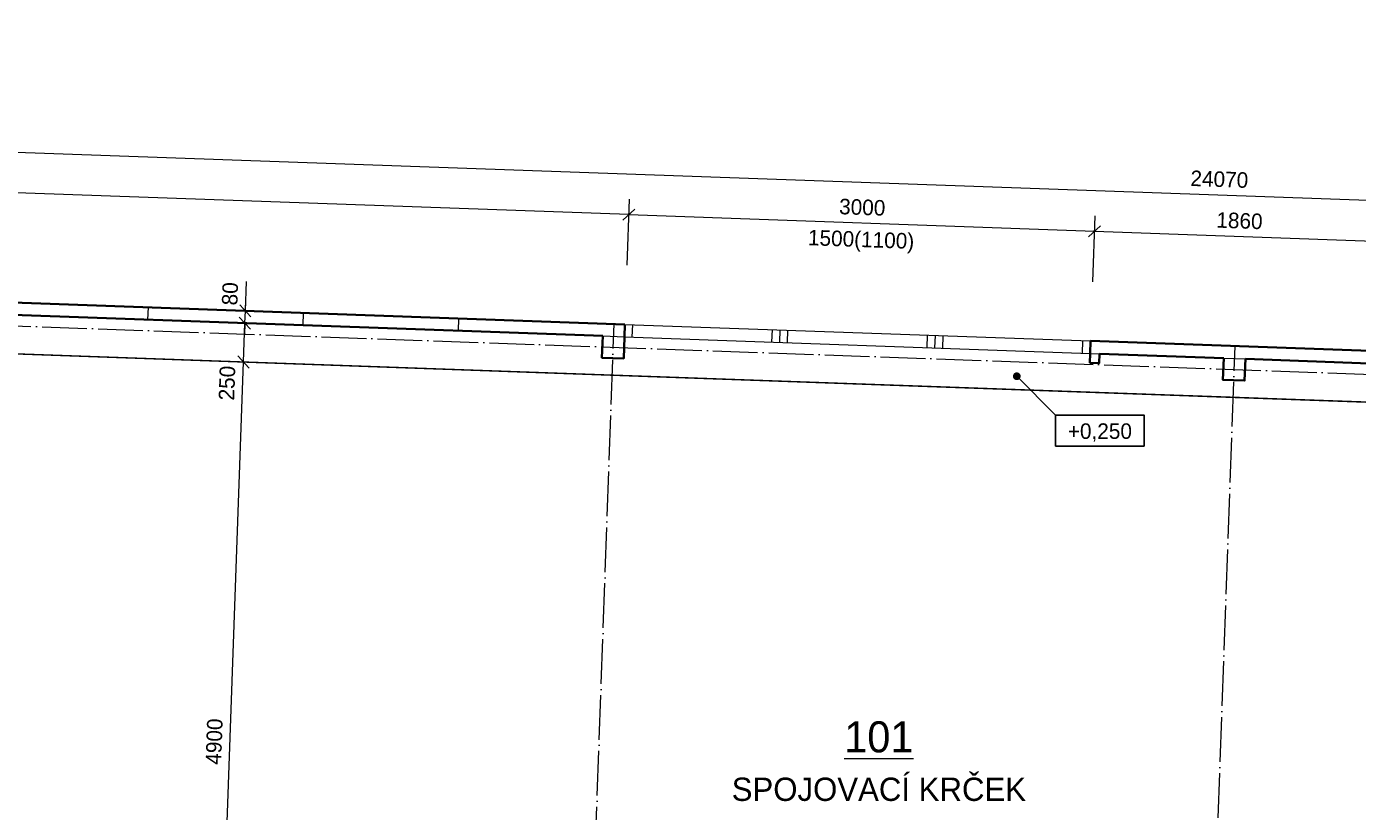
# Model space of a CAD drawing. Header units: millimetres. Extents: x -291499 to 405099, y -171163 to 417446.
# Tile 44 of 256: x -86463 to -77896, y 54504 to 59558. Entities that reach past the tile are written whole.
import ezdxf
from ezdxf.enums import TextEntityAlignment as Align

# ---------------------------------------------------------------- set-up
doc = ezdxf.new("R2010")
doc.units = ezdxf.units.MM
doc.header["$LTSCALE"] = 12
doc.header["$PDMODE"] = 35
doc.header["$PDSIZE"] = -4
doc.linetypes.add('ACAD_ISO04W100', pattern=[30, 24, -3, 0, -3])
for name, color, linetype, lineweight in [('koty', 6, 'Continuous', 9), ('tenka', 6, 'Continuous', 9), ('text', 6, 'Continuous', 9), ('tlusta', 7, 'Continuous', 15), ('velmi_tlusta', 4, 'Continuous', 35)]:
    doc.layers.add(name, color=color, linetype=linetype, lineweight=lineweight)
doc.layers.add('netisk', color=30, linetype='Continuous', plot=False)
doc.layers.add('vyskove koty', color=6, linetype='Continuous')
doc.styles.add('laplan', font='txt', dxfattribs={"height": 2})
doc.styles.add('laplan bold', font='txt', dxfattribs={"height": 2})
doc.styles.add('laplan N', font='txt')
doc.styles.add('pivovarska', font='txt')
doc.dimstyles.new('laplan', dxfattribs={"dimscale": 0, "dimtxt": 2, "dimasz": 1.5, "dimexe": 2, "dimexo": 0, "dimgap": 1, "dimtad": 1, "dimdec": 0, "dimrnd": 5, "dimzin": 1, "dimtxsty": 'laplan', "dimblk": 'OBLIQUE', "dimcen": 2, "dimclrd": 256, "dimclre": 256, "dimclrt": 256, "dimadec": 0, "dimazin": 0, "dimtfac": 1, "dimtdec": 0, "dimtmove": 1, "dimatfit": 2, "dimfxl": 6.5, "dimfxlon": 1, "dimtfill": 1, "dimlwd": 13, "dimlwe": -1, "dimarcsym": 0})

# ---------------------------------------------------------------- blocks, each defined once
blk = doc.blocks.new('_OBLIQUE')
at = {"color": 0, "linetype": 'ByBlock'}
blk.add_line((-0.5, -0.5), (0.5, 0.5), dxfattribs=at)
blk = doc.blocks.new('*D1249')
at = {"layer": 'Defpoints', "color": 0, "transparency": 16777216}
for p in [(-79588.1, 58239.6), (-82611.5, 57638.5), (-79613.4, 57533.2)]:
    blk.add_point(p, dxfattribs=at)
at = {"layer": 'koty', "transparency": 16777216}
for p, q in [((-82597.8, 58022), (-82582.6, 58446.7)), ((-79599.7, 57914.8), (-79584.6, 58339.6))]:
    blk.add_line(p, q, dxfattribs=at)
at = {"layer": 'koty', "lineweight": 13, "transparency": 16777216}
blk.add_line((-82586.2, 58346.8), (-79588.1, 58239.6), dxfattribs=at)
at = {"layer": 'koty', "lineweight": 13, "transparency": 16777216, "xscale": 75, "yscale": 75, "zscale": 75}
for p, rotation in [((-82586.2, 58346.8), 177.9539077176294), ((-79588.1, 58239.6), 357.9539077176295)]:
    blk.add_blockref('_OBLIQUE', p, dxfattribs=dict(at, rotation=rotation))
at = {"layer": 'koty', "transparency": 16777216, "char_height": 100, "attachment_point": 5, "rotation": 357.95391, "style": 'laplan', "bg_fill": 3, "box_fill_scale": 1.1, "bg_fill_color": 256, "bg_fill_true_color": 13158600, "bg_fill_transparency": 0}
for s, insert in [('3000', (-81083.6, 58394.1)), ('1500(1100)', (-81091.5, 58173))]:
    blk.add_mtext(s, dxfattribs=dict(at, insert=insert))
blk = doc.blocks.new('*D1250')
at = {"layer": 'Defpoints', "color": 0, "transparency": 16777216}
for p in [(-77729.3, 58173.2), (-79613.4, 57533.2), (-77754.6, 57466.8)]:
    blk.add_point(p, dxfattribs=at)
at = {"layer": 'koty', "transparency": 16777216}
for p, q in [((-79599.7, 57914.8), (-79584.6, 58339.6)), ((-77740.9, 57848.4), (-77725.7, 58273.2))]:
    blk.add_line(p, q, dxfattribs=at)
at = {"layer": 'koty', "lineweight": 13, "transparency": 16777216}
blk.add_line((-79588.1, 58239.6), (-77729.3, 58173.2), dxfattribs=at)
at = {"layer": 'koty', "lineweight": 13, "transparency": 16777216, "xscale": 75, "yscale": 75, "zscale": 75}
for p, rotation in [((-79588.1, 58239.6), 177.9539077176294), ((-77729.3, 58173.2), 357.9539077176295)]:
    blk.add_blockref('_OBLIQUE', p, dxfattribs=dict(at, rotation=rotation))
at = {"layer": 'koty', "transparency": 16777216, "insert": (-78655.1, 58307.4), "char_height": 100, "attachment_point": 5, "rotation": 357.95391, "style": 'laplan', "bg_fill": 3, "box_fill_scale": 1.1, "bg_fill_color": 256, "bg_fill_true_color": 13158600, "bg_fill_transparency": 0}
blk.add_mtext('1860', dxfattribs=at)
blk = doc.blocks.new('*D1247')
at = {"layer": 'Defpoints', "color": 0, "transparency": 16777216}
for p in [(-90824.2, 58641.1), (-90849.5, 57934.6), (-82611.5, 57638.5)]:
    blk.add_point(p, dxfattribs=at)
at = {"layer": 'koty', "transparency": 16777216}
for p, q in [((-90835.8, 58316.3), (-90820.7, 58741)), ((-82597.8, 58022), (-82582.6, 58446.7))]:
    blk.add_line(p, q, dxfattribs=at)
at = {"layer": 'koty', "lineweight": 13, "transparency": 16777216}
blk.add_line((-82586.2, 58346.8), (-90824.2, 58641.1), dxfattribs=at)
at = {"layer": 'koty', "lineweight": 13, "transparency": 16777216, "xscale": 75, "yscale": 75, "zscale": 75}
for p, rotation in [((-90824.2, 58641.1), 177.9539077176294), ((-82586.2, 58346.8), 357.9539077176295)]:
    blk.add_blockref('_OBLIQUE', p, dxfattribs=dict(at, rotation=rotation))
at = {"layer": 'koty', "transparency": 16777216, "insert": (-86701.6, 58594.9), "char_height": 100, "attachment_point": 5, "rotation": 357.95391, "style": 'laplan', "bg_fill": 3, "box_fill_scale": 1.1, "bg_fill_color": 256, "bg_fill_true_color": 13158600, "bg_fill_transparency": 0}
blk.add_mtext('8245', dxfattribs=at)
blk = doc.blocks.new('*D1248')
at = {"layer": 'Defpoints', "color": 0, "transparency": 16777216}
for p in [(-66762, 58043.9), (-90849.5, 57934.6), (-66796.6, 57075.3)]:
    blk.add_point(p, dxfattribs=at)
at = {"layer": 'koty', "transparency": 16777216}
for p, q in [((-90826.5, 58578.4), (-90811.3, 59003.1)), ((-66773.6, 57719.1), (-66758.4, 58143.8))]:
    blk.add_line(p, q, dxfattribs=at)
at = {"layer": 'koty', "lineweight": 13, "transparency": 16777216}
blk.add_line((-90814.9, 58903.2), (-66762, 58043.9), dxfattribs=at)
at = {"layer": 'koty', "lineweight": 13, "transparency": 16777216, "xscale": 75, "yscale": 75, "zscale": 75}
for p, rotation in [((-90814.9, 58903.2), 177.9539077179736), ((-66762, 58043.9), 357.9539077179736)]:
    blk.add_blockref('_OBLIQUE', p, dxfattribs=dict(at, rotation=rotation))
at = {"layer": 'koty', "lineweight": 35, "transparency": 16777216, "insert": (-78784.8, 58574.5), "char_height": 100, "attachment_point": 5, "rotation": 357.95391, "style": 'laplan', "bg_fill": 3, "box_fill_scale": 1.1, "bg_fill_color": 256, "bg_fill_true_color": 13158600, "bg_fill_transparency": 0}
blk.add_mtext('24070', dxfattribs=at)
blk = doc.blocks.new('*D1253')
at = {"layer": 'Defpoints', "color": 0, "transparency": 16777216}
for p in [(-90849.5, 61434.6), (-90596.4, 58072.8), (-90849.5, 57934.6), (-90849.5, 57934.6), (-82611.5, 57640.3)]:
    blk.add_point(p, dxfattribs=at)
at = {"layer": 'koty', "lineweight": 13, "transparency": 16777216}
blk.add_arc((-90849.5, 57934.6), 288.4, 357.95391, 90, dxfattribs=at)
at = {"layer": 'koty', "lineweight": 13, "transparency": 16777216, "xscale": 75, "yscale": 75, "zscale": 75}
for p, rotation in [((-90849.5, 58223), 179.9999999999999), ((-90561.3, 57924.3), 267.9539077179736)]:
    blk.add_blockref('_OBLIQUE', p, dxfattribs=dict(at, rotation=rotation))
at = {"layer": 'koty', "transparency": 16777216, "insert": (-90569.2, 58205), "char_height": 100, "attachment_point": 5, "rotation": 313.97695, "style": 'laplan', "bg_fill": 3, "box_fill_scale": 1.1, "bg_fill_color": 256, "bg_fill_true_color": 13158600, "bg_fill_transparency": 0}
blk.add_mtext('92°', dxfattribs=at)
blk = doc.blocks.new('*D1263')
at = {"layer": 'Defpoints', "color": 0, "transparency": 16777216}
for p in [(-85066.8, 57397.8), (-83379, 57337.5), (-84697, 52481.4)]:
    blk.add_point(p, dxfattribs=at)
at = {"layer": 'koty', "transparency": 16777216}
for p, q in [((-84742, 57386.2), (-85166.7, 57401.4)), ((-84917, 52489.3), (-85341.7, 52504.5))]:
    blk.add_line(p, q, dxfattribs=at)
at = {"layer": 'koty', "lineweight": 13, "transparency": 16777216}
blk.add_line((-85241.8, 52500.9), (-85066.8, 57397.8), dxfattribs=at)
at = {"layer": 'koty', "lineweight": 13, "transparency": 16777216, "xscale": 75, "yscale": 75, "zscale": 75}
for p, rotation in [((-85066.8, 57397.8), 87.95390771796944), ((-85241.8, 52500.9), 267.9539077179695)]:
    blk.add_blockref('_OBLIQUE', p, dxfattribs=dict(at, rotation=rotation))
at = {"layer": 'koty', "transparency": 16777216, "insert": (-85255.3, 54953), "char_height": 100, "attachment_point": 5, "rotation": 87.95391, "style": 'laplan', "bg_fill": 3, "box_fill_scale": 1.1, "bg_fill_color": 256, "bg_fill_true_color": 13158600, "bg_fill_transparency": 0}
blk.add_mtext('4900', dxfattribs=at)
blk = doc.blocks.new('*D1264')
at = {"layer": 'Defpoints', "color": 0, "transparency": 16777216}
for p in [(-85057.9, 57647.6), (-82754.2, 57565.3), (-83379, 57337.5)]:
    blk.add_point(p, dxfattribs=at)
at = {"layer": 'koty', "transparency": 16777216}
for p, q in [((-84733.1, 57636), (-85157.8, 57651.2)), ((-84742, 57386.2), (-85166.7, 57401.4))]:
    blk.add_line(p, q, dxfattribs=at)
at = {"layer": 'koty', "lineweight": 13, "transparency": 16777216}
blk.add_line((-85066.8, 57397.8), (-85057.9, 57647.6), dxfattribs=at)
at = {"layer": 'koty', "lineweight": 13, "transparency": 16777216, "xscale": 75, "yscale": 75, "zscale": 75, "rotation": 87.95390771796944}
blk.add_blockref('_OBLIQUE', (-85057.9, 57647.6), dxfattribs=at)
at = {"layer": 'koty', "transparency": 16777216, "insert": (-85172.7, 57261.9), "char_height": 100, "attachment_point": 5, "rotation": 87.95391, "style": 'laplan', "bg_fill": 3, "box_fill_scale": 1.1, "bg_fill_color": 256, "bg_fill_true_color": 13158600, "bg_fill_transparency": 0}
blk.add_mtext('250', dxfattribs=at)
at = {"layer": 'koty', "lineweight": 13, "transparency": 16777216, "xscale": 75, "yscale": 75, "zscale": 75, "rotation": 267.9539077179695}
blk.add_blockref('_OBLIQUE', (-85066.8, 57397.8), dxfattribs=at)
blk = doc.blocks.new('*D1265')
at = {"layer": 'Defpoints', "color": 0, "transparency": 16777216}
for p in [(-85055, 57727.6), (-82611.5, 57640.3), (-82754.2, 57565.3)]:
    blk.add_point(p, dxfattribs=at)
at = {"layer": 'koty', "lineweight": 13, "transparency": 16777216}
for p, q in [((-85055, 57727.6), (-85052.3, 57802.5)), ((-85057.9, 57647.6), (-85055, 57727.6)), ((-85057.9, 57647.6), (-85060.6, 57572.7))]:
    blk.add_line(p, q, dxfattribs=at)
at = {"layer": 'koty', "transparency": 16777216}
for p, q in [((-84730.2, 57716), (-85155, 57731.1)), ((-84733.1, 57636), (-85157.8, 57651.2))]:
    blk.add_line(p, q, dxfattribs=at)
at = {"layer": 'koty', "lineweight": 13, "transparency": 16777216, "xscale": 75, "yscale": 75, "zscale": 75, "rotation": 87.95390771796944}
blk.add_blockref('_OBLIQUE', (-85057.9, 57647.6), dxfattribs=at)
at = {"layer": 'koty', "transparency": 16777216, "insert": (-85153.4, 57837.2), "char_height": 100, "attachment_point": 5, "rotation": 87.95391, "style": 'laplan', "bg_fill": 3, "box_fill_scale": 1.1, "bg_fill_color": 256, "bg_fill_true_color": 13158600, "bg_fill_transparency": 0}
blk.add_mtext('80', dxfattribs=at)
at = {"layer": 'koty', "lineweight": 13, "transparency": 16777216, "xscale": 75, "yscale": 75, "zscale": 75, "rotation": 267.9539077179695}
blk.add_blockref('_OBLIQUE', (-85055, 57727.6), dxfattribs=at)
blk = doc.blocks.new('*U1313')
at = {"layer": 'vyskove koty', "linetype": 'ByBlock', "transparency": 16777216}
blk.add_line((-10.7, 7), (-5.7, 2), dxfattribs=at)
at = {"layer": 'vyskove koty', "linetype": 'ByBlock', "ltscale": 200, "transparency": 16777216, "const_width": 0.5}
blk.add_lwpolyline([(-10.7, 7.25, 1), (-10.7, 6.75, 1)], format="xyb", close=True, dxfattribs=at)
at = {"layer": 'vyskove koty', "linetype": 'ByBlock', "transparency": 16777216}
blk.add_lwpolyline([(-5.7, -2), (5.7, -2), (5.7, 2), (-5.7, 2)], close=True, dxfattribs=at)
at = {"layer": 'vyskove koty', "linetype": 'ByBlock', "transparency": 16777216, "style": 'pivovarska'}
for tag, p in [('VYSKA', (0, -0.24)), ('VYSKA_POPIS1', (0, -4.04)), ('VYSKA_POPIS2', (0.2, -7.54)), ('VYSKA_POPIS3', (0.2, -11.04))]:
    blk.add_attdef(tag, text='', height=2, dxfattribs=at).set_placement(p, align=Align.MIDDLE)

msp = doc.modelspace()

# ---------------------------------------------------------------- linework, layer by layer
at = {"layer": 'netisk'}
msp.add_lwpolyline([(-93919.5, 58047.9), (-93919.5, 52157.9), (-92720.8, 52178.4), (-91525.3, 52198.8), (-91534.3, 52725.7), (-66796.6, 51835.2), (-66796.6, 56745.1), (-91169.5, 57615.8), (-91169.5, 57827.9), (-93919.5, 57827.9)], close=True, dxfattribs=at)
at = {"layer": 'tenka', "linetype": 'ACAD_ISO04W100'}
for p, q in [((-85682.4, 57669.9), (-85679.5, 57749.9)), ((-84683, 57634.2), (-84680.1, 57714.2)), ((-83683.6, 57598.5), (-83680.8, 57678.5))]:
    msp.add_line(p, q, dxfattribs=at)
at = {"layer": 'tlusta', "linetype": 'ACAD_ISO04W100'}
for p, q in [((-90681.7, 57778.5), (-66926.8, 56929.8)), ((-82879.9, 52086.3), (-82681.4, 57642.8)), ((-78882.5, 51943.5), (-78684, 57500))]:
    msp.add_line(p, q, dxfattribs=at)
at = {"layer": 'tlusta'}
for p, q in [((-82611.5, 57640.3), (-79613.4, 57533.2)), ((-82564.3, 57558.5), (-82561.5, 57638.5)), ((-81664.9, 57526.4), (-81662.1, 57606.4)), ((-81615, 57524.6), (-81612.1, 57604.6)), ((-81565, 57522.8), (-81562.1, 57602.8)), ((-80665.6, 57490.7), (-80662.7, 57570.7)), ((-82754.2, 57565.3), (-82614.3, 57560.3)), ((-82614.3, 57560.3), (-79616.2, 57453.2)), ((-80615.6, 57488.9), (-80612.7, 57568.9)), ((-80565.6, 57487.1), (-80562.8, 57567.1)), ((-79666.2, 57455), (-79663.3, 57535)), ((-79616.2, 57453.2), (-79556.3, 57451.1)), ((-78756.8, 57422.5), (-78616.9, 57417.5))]:
    msp.add_line(p, q, dxfattribs=at)
msp.add_lwpolyline([(-66805.5, 56745.4), (-91169.5, 57615.8)], dxfattribs=at)
at = {"layer": 'velmi_tlusta'}
for p, q in [((-82614.3, 57560.3), (-82611.5, 57640.3)), ((-79616.2, 57453.2), (-79613.4, 57533.2))]:
    msp.add_line(p, q, dxfattribs=at)
for points in [[(-82611.5, 57640.3), (-90849.5, 57934.6)], [(-82754.2, 57565.3), (-86611.8, 57703.1)], [(-82614.3, 57560.3), (-82619.3, 57420.4), (-82759.2, 57425.4), (-82754.2, 57565.3)], [(-77754.6, 57466.8), (-79613.4, 57533.2)], [(-79616.2, 57453.2), (-79618.4, 57393.3), (-79558.4, 57391.1), (-79556.3, 57451.1)], [(-78756.8, 57422.5), (-79556.3, 57451.1)], [(-78616.9, 57417.5), (-78621.9, 57277.6), (-78761.8, 57282.6), (-78756.8, 57422.5)], [(-77817.4, 57389), (-78616.9, 57417.5)]]:
    msp.add_lwpolyline(points, dxfattribs=at)

# ---------------------------------------------------------------- texts
at = {"layer": 'koty', "insert": (-81200.1, 55083.7), "char_height": 200, "width": 497.105, "attachment_point": 1, "style": 'laplan bold'}
msp.add_mtext('{\\L101}', dxfattribs=at)
at = {"layer": 'text', "insert": (-81924.2, 54721), "char_height": 150, "attachment_point": 1, "style": 'laplan N'}
msp.add_mtext_dynamic_manual_height_columns('SPOJOVACÍ KRČEK', width=5545.815, gutter_width=500, heights=[0], dxfattribs=at)

# ---------------------------------------------------------------- next in the draw order: dimensions: what is measured, and where the dimension line sits
at = {"layer": 'koty'}
dim = msp.add_linear_dim(base=(-79588.1, 58239.6), p1=(-82611.5, 57638.5), p2=(-79613.4, 57533.2), angle=177.95391, text='<>\\X1500(1100)', dimstyle='laplan', dxfattribs=at)
dim.commit()
dim.dimension.update_dxf_attribs({"geometry": '*D1249', "text_midpoint": (-81087.2, 58293.2)})

# ---------------------------------------------------------------- next in the draw order: dimensions: what is measured, and where the dimension line sits
at = {"layer": 'koty', "color": 2}
dim = msp.add_linear_dim(base=(-90824.2, 58641.1), p1=(-82611.5, 57638.5), p2=(-90849.5, 57934.6), angle=177.95391, dimstyle='laplan', dxfattribs=at)
dim.commit()
dim.dimension.update_dxf_attribs({"geometry": '*D1247', "text_midpoint": (-86701.6, 58594.9)})
at = {"layer": 'koty'}
dim = msp.add_linear_dim(base=(-77729.3, 58173.2), p1=(-79613.4, 57533.2), p2=(-77754.6, 57466.8), angle=177.95391, dimstyle='laplan', dxfattribs=at)
dim.commit()
dim.dimension.update_dxf_attribs({"geometry": '*D1250', "text_midpoint": (-78655.1, 58307.4)})

# ---------------------------------------------------------------- next in the draw order: dimensions: what is measured, and where the dimension line sits
at = {"layer": 'koty', "color": 41, "lineweight": 35, "true_color": 0xf4ee51}
dim = msp.add_aligned_dim(p1=(-90849.5, 57934.6), p2=(-66796.6, 57075.3), distance=969.2, dimstyle='laplan', dxfattribs=at)
dim.commit()
dim.dimension.update_dxf_attribs({"geometry": '*D1248', "text_midpoint": (-78784.8, 58574.5)})

# ---------------------------------------------------------------- next in the draw order: block references
at = {"layer": 'vyskove koty', "xscale": 50, "yscale": 50, "zscale": 50}
msp.add_blockref('*U1313', (-79553.9, 56956), dxfattribs=at).add_auto_attribs({'VYSKA': '+0,250'})

# ---------------------------------------------------------------- next in the draw order: dimensions: what is measured, and where the dimension line sits
at = {"layer": 'koty'}
dim = msp.add_angular_dim_2l(base=(-90596.4, 58072.8), line1=((-82611.5, 57640.3), (-90849.5, 57934.6)), line2=((-90849.5, 57934.6), (-90849.5, 61434.6)), dimstyle='laplan', override={"dimscale": 0}, dxfattribs=at)
dim.commit()
dim.dimension.update_dxf_attribs({"geometry": '*D1253', "text_midpoint": (-90569.2, 58205)})
dim = msp.add_linear_dim(base=(-85066.8, 57397.8), p1=(-84697, 52481.4), p2=(-83379, 57337.5), angle=267.95391, dimstyle='laplan', dxfattribs=at)
dim.commit()
dim.dimension.update_dxf_attribs({"geometry": '*D1263', "text_midpoint": (-85255.3, 54953)})

# ---------------------------------------------------------------- next in the draw order: dimensions: what is measured, and where the dimension line sits
dim = msp.add_linear_dim(base=(-85057.9, 57647.6), p1=(-83379, 57337.5), p2=(-82754.2, 57565.3), angle=267.95391, dimstyle='laplan', dxfattribs=at)
dim.commit()
dim.dimension.update_dxf_attribs({"geometry": '*D1264', "text_midpoint": (-85071.8, 57258.3), "dimtype": 160})

# ---------------------------------------------------------------- next in the draw order: dimensions: what is measured, and where the dimension line sits
dim = msp.add_linear_dim(base=(-85055, 57727.6), p1=(-82754.2, 57565.3), p2=(-82611.5, 57640.3), angle=267.95391, dimstyle='laplan', dxfattribs=at)
dim.commit()
dim.dimension.update_dxf_attribs({"geometry": '*D1265', "text_midpoint": (-85052.3, 57833.6), "dimtype": 160})

# ---------------------------------------------------------------- next in the draw order: linework, layer by layer
msp.add_line((-85055, 57727.6), (-85048.3, 57915.4), dxfattribs=at)

doc.saveas('drawing.dxf')
